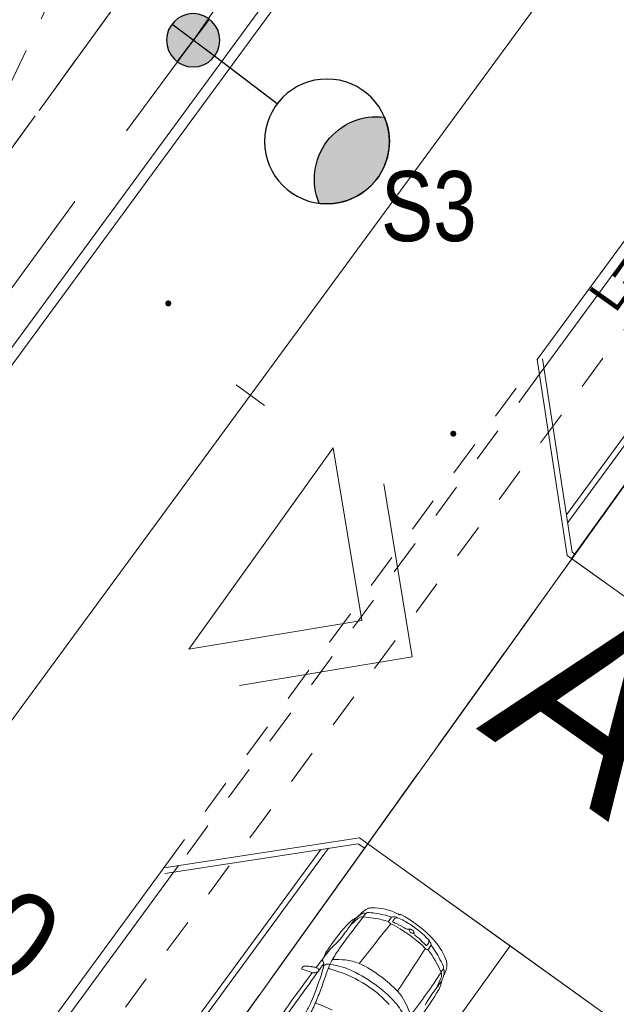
# Model space of a CAD drawing. Header units: metres. Extents: x 6541766 to 6542178, y 5894743 to 5895314.
# Tile 35 of 77: x 6541932 to 6541940, y 5895200 to 5895214. Entities that reach past the tile are written whole.
import ezdxf

# ---------------------------------------------------------------- set-up
doc = ezdxf.new("R2010")
doc.units = ezdxf.units.M
for name, pattern in [('0.5_0.5', [1, 0.5, -0.5]), ('1.5_0.5', [2, 1.5, -0.5]), ('DASHED', [0.75, 0.5, -0.25]), ('egkk-500', [2, 1.5, -0.5]), ('egug-500', [1, 0.5, -0.5])]:
    doc.linetypes.add(name, pattern=pattern)
for name, color, linetype in [('217-kontur klasyfikacyjny', 7, 'Continuous'), ('218-kontur użytku gruntowego', 7, 'Continuous'), ('219-działka ewidencyjna', 7, 'Continuous'), ('_dr_krawężnik najazdowy 15x22', 214, '0.5_0.5'), ('_dr_krawężnik wystający 15x30', 214, 'Continuous'), ('C-DROGI-SYTUACJA-ETYKIETY', 7, 'Continuous'), ('jezdnia', 7, 'Continuous')]:
    doc.layers.add(name, color=color, linetype=linetype)
for name, color, linetype, lineweight in [('_dr opis', 7, 'Continuous', 25), ('_dr_obrzeże 8x30', 210, 'Continuous', 30), ('_dr_ścieki kd', 36, 'Continuous', 30), ('A-DODATKOWE', 7, 'Continuous', 5), ('A-OZNACZENIA', 7, 'Continuous', 15), ('A-PZT', 4, 'Continuous', 9), ('IE - Kable projektowane', 1, 'DASHED', 20), ('IE - podklad', 8, 'Continuous', 9), ('IE - SŁUP', 1, 'Continuous', 30), ('IE - SŁUP 150W', 1, 'Continuous', 30)]:
    doc.layers.add(name, color=color, linetype=linetype, lineweight=lineweight)
doc.styles.add('ARIAL', font='arial.ttf')
doc.styles.add('MtXpl_Arial20', font='arial.ttf', dxfattribs={"height": 0.2})
doc.styles.add('MtXpl_Arial27', font='arial.ttf', dxfattribs={"height": 0.2})

# ---------------------------------------------------------------- blocks, each defined once
blk = doc.blocks.new('blok - sanitarne pzt chelmza ng')
at = {"layer": '_dr_ścieki kd', "linetype": '0.5_0.5', "lineweight": 9}
blk.add_line((6542419.067, 5895180.69), (6542445.412, 5895216.467), dxfattribs=at)
at = {"layer": '_dr_ścieki kd', "linetype": '0.5_0.5', "lineweight": 9, "style": 'MtXpl_Arial20'}
blk.add_text('L=44,4m i=4,08%', height=0.5, rotation=54.6415, dxfattribs=at).set_placement((6542440.296, 5895209.908))
blk = doc.blocks.new('blok - podklad szary rfqfqw')
at = {"color": 8, "lineweight": 9}
blk.add_line((6541939.923, 5895215.343), (6541917.87, 5895185.315), dxfattribs=at)
at = {"color": 8, "linetype": 'ByBlock', "lineweight": 9}
for p, q in [((6541935.283, 5895208.603), (6541934.88, 5895208.899)), ((6541936.694, 5895201.304), (6541936.91, 5895201.273)), ((6541936.91, 5895201.273), (6541937.054, 5895201.237))]:
    blk.add_line(p, q, dxfattribs=at)
for centre, radius, start, end in [((6541936.952, 5895201.05), 0.418, 117.8651, 132.4463), ((6541936.809, 5895201.307), 0.124, 89.3876, 115.1608), ((6541936.825, 5895200.626), 0.806, 62.8831, 91.0116), ((6541947.413, 5895192.97), 13.578, 142.1364, 144.3528), ((6541936.772, 5895200.918), 0.411, 119.9081, 131.0514), ((6541937.727, 5895199.971), 1.715, 130.3186, 135.425), ((6541937.208, 5895200.723), 0.835, 138.3678, 144.519), ((6541936.4, 5895201.579), 0.348, 298.8137, 309.5028), ((6541936.864, 5895200.999), 0.395, 117.7941, 135.0941), ((6541936.691, 5895201.186), 0.118, 88.842, 128.3006), ((6541935.714, 5895202.276), 1.325, 313.193, 316.1665), ((6541936.709, 5895201.305), 0.0527, 64.9374, 123.6119), ((6541936.972, 5895201.125), 0.331, 136.6022, 147.2258), ((6541936.757, 5895201.326), 0.0372, 93.5481, 134.4924), ((6541936.77, 5895200.948), 0.415, 77.8333, 92.0894), ((6541936.641, 5895199.829), 1.541, 72.5844, 81.9257), ((6541937.285, 5895201.11), 0.264, 135.9814, 151.1173), ((6541937.119, 5895201.269), 0.0338, 100.8259, 135.8492), ((6541937.128, 5895201.18), 0.124, 61.0521, 96.8218), ((6541937.128, 5895201.238), 0.0108, 157.5747, 246.8018), ((6541937.219, 5895201.193), 0.113, 130.9944, 154.3477), ((6541937.174, 5895201.247), 0.0425, 72.0732, 133.262), ((6541936.879, 5895200.497), 0.849, 55.4943, 68.6532), ((6541937.277, 5895201.509), 0.186, 242.7824, 249.7674), ((6541937.216, 5895201.348), 0.0144, 258.054, 300.8235), ((6541937.227, 5895201.328), 0.00831, 63.1718, 114.7213), ((6541936.478, 5895199.872), 1.646, 42.5612, 62.7938), ((6541938.406, 5895199.389), 2.647, 135.9816, 146.952), ((6541932.615, 5895203.837), 4.714, 323.8874, 326.1038), ((6542221.828, 5894974.524), 363.952, 141.47674, 141.59101), ((6541937.062, 5895201.233), 0.0088, 155.8444, 237.097), ((6541937.321, 5895201.585), 0.446, 233.5991, 238.4586), ((6541933.537, 5895194.705), 7.407, 60.1615, 61.3505), ((6541937.596, 5895202.105), 0.996, 241.6842, 245.1664), ((6541936.887, 5895200.538), 0.724, 54.9751, 66.349), ((6541936.209, 5895199.445), 1.966, 45.7503, 58.9825), ((6541937.326, 5895201.168), 0.0435, 238.119, 288.635), ((6541937.357, 5895201.066), 0.0632, 50.6119, 106.4846), ((6541937.37, 5895201.107), 0.02, 83.3652, 157.0964), ((6541937.384, 5895201.111), 0.0319, 172.6381, 215.0963), ((6541936.517, 5895199.901), 1.546, 43.9571, 56.9682), ((6541937.371, 5895201.075), 0.048, 10.6052, 56.2407), ((6541935.258, 5895201.945), 1.464, 312.8019, 322.7354), ((6541937.4, 5895201.122), 0.0514, 214.7228, 270.8567), ((6541937.4, 5895201.087), 0.0164, 270.8398, 10.8309), ((6541937.25, 5895201.048), 0.172, 4.773, 12.0486), ((6541937.452, 5895201.063), 0.0303, 181.6831, 228.1178), ((6541936.877, 5895200.302), 0.924, 44.3266, 53.1057), ((6541937.586, 5895200.955), 0.0473, 324.0072, 23.2406), ((6541937.546, 5895200.889), 0.119, 8.9431, 45.4737), ((6541936.986, 5895200.333), 0.96, 22.8174, 42.7972), ((6541936.415, 5895200.654), 0.289, 142.0881, 164.3172), ((6541936.713, 5895200.389), 0.666, 133.6215, 143.9412), ((6541940.94, 5895197.639), 5.597, 144.5769, 146.4868), ((6541886.968, 5895233.303), 60.122, 326.63997, 327.33455), ((6541938.073, 5895201.46), 0.742, 223.7776, 229.3512), ((6541937.639, 5895200.91), 0.0812, 224.8753, 247.072), ((6541937.596, 5895200.905), 0.00955, 230.9943, 320.6399), ((6541937.467, 5895201.021), 0.184, 318.1155, 329.1809), ((6541937.612, 5895200.848), 0.0134, 248.4793, 333.0163), ((6541936.537, 5895199.994), 1.369, 22.1141, 37.9401), ((6541942.469, 5895197.44), 5.92, 144.2967, 144.9222), ((6541937.648, 5895200.904), 0.0162, 326.0264, 12.6783), ((6541936.533, 5895200.052), 1.412, 25.6847, 36.8524), ((6541940.886, 5895197.07), 5.997, 141.7745, 144.1975), ((6541936.04, 5895200.625), 0.0912, 7.2377, 45.1792), ((6541936.889, 5895200.346), 0.725, 148.0666, 157.5048), ((6541936.283, 5895198.973), 1.721, 84.8565, 90.9939), ((6541936.355, 5895199.949), 0.743, 67.7311, 83.6671), ((6541937.69, 5895200.619), 0.2, 343.5537, 25.5022), ((6541935.859, 5895200.558), 0.0425, 145.5434, 174.7872), ((6541935.822, 5895200.561), 0.00586, 164.7324, 258.8663), ((6541936.25, 5895201.827), 1.343, 251.3648, 252.6388), ((6541935.856, 5895200.559), 0.0396, 108.5071, 144.2294), ((6541935.87, 5895200.478), 0.122, 81.9082, 102.8927), ((6541935.383, 5895198.952), 1.66, 69.4391, 73.7045), ((6541935.881, 5895200.188), 0.411, 79.3998, 89.1213), ((6541931.923, 5895201.805), 4.378, 336.7681, 343.2174), ((6541935.87, 5895200.001), 0.597, 75.2211, 81.5993), ((6541936.004, 5895200.509), 0.0711, 50.5586, 75.4413), ((6541936.027, 5895200.542), 0.0312, 317.6097, 45.1782), ((6541937.541, 5895199.569), 1.769, 142.8915, 147.1095), ((6541935.831, 5895200.639), 0.299, 340.824, 359.504), ((6541936.205, 5895200.506), 0.124, 98.2625, 128.1216), ((6541938.497, 5895199.66), 2.473, 157.0752, 160.7612), ((6541936.193, 5895200.557), 0.0718, 68.3038, 94.561), ((6541936.374, 5895200.922), 0.394, 243.415, 253.5176), ((6541936.066, 5895199.49), 1.144, 63.3416, 82.3301), ((6541931.799, 5895186.442), 14.792, 71.7949, 72.4417), ((6541936.003, 5895199.242), 1.532, 52.0544, 65.5476), ((6541933.958, 5895202.96), 4.562, 327.4968, 328.2759), ((6541937.547, 5895200.505), 0.304, 15.0566, 31.6028), ((6541937.815, 5895200.576), 0.0269, 328.5386, 18.4885), ((6541937.795, 5895200.526), 0.0565, 349.6428, 39.4935), ((6541937.508, 5895200.67), 0.389, 335.9834, 344.0436), ((6541955.244, 5895186.071), 24.084, 143.1734, 145.0354), ((6541981.957, 5895166.957), 56.868, 143.8279, 144.688), ((6541935.984, 5895200.532), 0.0304, 235.7462, 313.3106), ((6541936.019, 5895200.485), 0.0286, 72.6787, 119.8555), ((6541936.029, 5895200.54), 0.0281, 265.6326, 317.9046), ((6541941.326, 5895198.548), 5.511, 159.5356, 161.6852), ((6541935.76, 5895198.824), 1.795, 53.7439, 68.4093), ((6541935.428, 5895198.336), 2.462, 51.9653, 62.1071), ((6541935.922, 5895199.031), 1.749, 43.8106, 54.2161), ((6541930.826, 5895205.032), 8.317, 321.8662, 327.0563), ((6541934.204, 5895201.937), 3.904, 335.082, 337.2296), ((6541937.574, 5895200.529), 0.276, 325.253, 357.1682), ((6541937.682, 5895200.47), 0.13, 340.0721, 17.4278), ((6541938.067, 5895200.306), 0.265, 157.5103, 169.0816), ((6541938.294, 5895200.294), 0.482, 153.2909, 159.3899), ((6541932.034, 5895201.787), 4.33, 336.6155, 339.6317), ((6541935.852, 5895198.959), 1.632, 41.9991, 53.5481), ((6541935.803, 5895198.869), 1.812, 40.8781, 50.933), ((6541934.504, 5895202.17), 3.784, 322.5414, 329.744), ((6541934.843, 5895202.433), 3.606, 322.6997, 325.1346), ((6541937.578, 5895200.388), 0.231, 327.3373, 352.0917), ((6541936.473, 5895199.643), 0.93, 15.8143, 40.1111), ((6541938.841, 5895199.37), 1.431, 142.1557, 151.9497), ((6541934.785, 5895200.587), 1.268, 328.6841, 336.3133), ((6541934.882, 5895200.527), 1.216, 327.8362, 337.8511), ((6541935.74, 5895199.057), 1.047, 60.8709, 75.162), ((6541935.15, 5895198.572), 2.508, 30.4027, 36.2307)]:
    blk.add_arc(centre, radius, start, end, dxfattribs=at)
at = {"color": 8, "linetype": 'Continuous', "lineweight": 9, "extrusion": (0, 0, -1)}
for points in [[(-6541933.878, 5895210.092), (-6541933.91, 5895210.015), (-6541933.91, 5895210.105)], [(-6541933.91, 5895210.105), (-6541933.91, 5895210.015), (-6541933.942, 5895210.028)], [(-6541933.91, 5895210.105), (-6541933.942, 5895210.028), (-6541933.942, 5895210.092)], [(-6541933.878, 5895210.028), (-6541933.878, 5895210.092), (-6541933.865, 5895210.06)], [(-6541933.878, 5895210.092), (-6541933.878, 5895210.028), (-6541933.91, 5895210.015)], [(-6541933.942, 5895210.092), (-6541933.942, 5895210.028), (-6541933.955, 5895210.06)], [(-6541937.948, 5895208.168), (-6541937.948, 5895208.232), (-6541937.935, 5895208.2)], [(-6541937.948, 5895208.232), (-6541937.98, 5895208.155), (-6541937.98, 5895208.245)], [(-6541937.948, 5895208.232), (-6541937.948, 5895208.168), (-6541937.98, 5895208.155)], [(-6541937.98, 5895208.245), (-6541937.98, 5895208.155), (-6541938.012, 5895208.168)], [(-6541937.98, 5895208.245), (-6541938.012, 5895208.168), (-6541938.012, 5895208.232)], [(-6541938.012, 5895208.232), (-6541938.012, 5895208.168), (-6541938.025, 5895208.2)]]:
    blk.add_solid(points, dxfattribs=at)
at = {"layer": '217-kontur klasyfikacyjny', "color": 8, "linetype": 'egkk-500', "lineweight": 9}
for p, q in [((6541925.24, 5895203.44), (6541940.01, 5895223.73)), ((6541949.13, 5895219.61), (6541933.17, 5895197.34))]:
    blk.add_line(p, q, dxfattribs=at)
at = {"layer": '218-kontur użytku gruntowego', "color": 8, "linetype": 'egug-500', "lineweight": 9}
for p, q in [((6541940.01, 5895223.73), (6541925.24, 5895203.44)), ((6541925.24, 5895203.44), (6541940.01, 5895223.73)), ((6541933.17, 5895197.34), (6541949.13, 5895219.61)), ((6541949.13, 5895219.61), (6541933.17, 5895197.34))]:
    blk.add_line(p, q, dxfattribs=at)
at = {"layer": '219-działka ewidencyjna', "color": 8, "linetype": '0.5_0.5', "lineweight": 9}
for p, q in [((6541925.24, 5895203.44), (6541940.01, 5895223.73)), ((6541933.17, 5895197.34), (6541949.13, 5895219.61))]:
    blk.add_line(p, q, dxfattribs=at)
at = {"layer": '_dr_krawężnik najazdowy 15x22', "color": 8, "lineweight": 9}
for p, q in [((6541933.846, 5895202.002), (6541939.177, 5895209.259)), ((6541939.21, 5895209.049), (6541934.057, 5895202.034))]:
    blk.add_line(p, q, dxfattribs=at)
at = {"layer": '_dr_krawężnik wystający 15x30', "color": 8, "lineweight": 9}
for p, q in [((6541937.385, 5895217.208), (6541915.424, 5895187.306)), ((6541937.506, 5895217.119), (6541915.54, 5895187.211)), ((6541939.177, 5895209.259), (6541942.341, 5895213.567)), ((6541939.209, 5895209.049), (6541942.462, 5895213.479)), ((6541920.2, 5895183.419), (6541933.847, 5895202.002)), ((6541920.316, 5895183.324), (6541934.057, 5895202.034))]:
    blk.add_line(p, q, dxfattribs=at)
at = {"layer": '_dr_obrzeże 8x30', "color": 8, "lineweight": 9}
for p, q in [((6541939.597, 5895207.044), (6541943.671, 5895212.591)), ((6541939.615, 5895206.932), (6541943.736, 5895212.543)), ((6541939.177, 5895209.259), (6541939.605, 5895206.463)), ((6541939.256, 5895209.271), (6541939.679, 5895206.508)), ((6541939.605, 5895206.463), (6541939.675, 5895206.412)), ((6541939.679, 5895206.508), (6541939.722, 5895206.477)), ((6541933.847, 5895202.002), (6541936.643, 5895202.43)), ((6541936.643, 5895202.43), (6541936.758, 5895202.346)), ((6541921.481, 5895182.376), (6541936.087, 5895202.264)), ((6541921.543, 5895182.326), (6541936.199, 5895202.281)), ((6541933.86, 5895201.923), (6541936.623, 5895202.346)), ((6541936.623, 5895202.346), (6541936.71, 5895202.282))]:
    blk.add_line(p, q, dxfattribs=at)
at = {"layer": 'A-DODATKOWE', "color": 8, "lineweight": 9, "transparency": 33554687}
for p, q in [((6541936.265, 5895208), (6541934.205, 5895205.126)), ((6541936.672, 5895205.533), (6541936.265, 5895208)), ((6541934.205, 5895205.126), (6541936.672, 5895205.533))]:
    blk.add_line(p, q, dxfattribs=at)
at = {"layer": 'A-DODATKOWE', "color": 8, "lineweight": 9}
for p, q in [((6541937.395, 5895205.015), (6541936.988, 5895207.482)), ((6541934.928, 5895204.607), (6541937.395, 5895205.015))]:
    blk.add_line(p, q, dxfattribs=at)
at = {"layer": 'A-OZNACZENIA', "color": 8, "linetype": 'DASHED', "lineweight": 9, "ltscale": 5}
blk.add_line((6541933.17, 5895197.34), (6541949.13, 5895219.61), dxfattribs=at)
at = {"layer": 'A-PZT', "color": 8, "lineweight": 9}
for p, q in [((6541942.583, 5895210.479), (6541939.669, 5895206.417)), ((6541936.758, 5895202.346), (6541939.675, 5895206.412)), ((6541939.669, 5895206.417), (6541941.7, 5895204.96)), ((6541939.675, 5895206.412), (6541951.981, 5895197.584)), ((6541936.758, 5895202.346), (6541933.845, 5895198.282)), ((6541938.79, 5895200.89), (6541936.758, 5895202.346)), ((6541949.606, 5895193.138), (6541936.758, 5895202.346)), ((6541935.877, 5895196.826), (6541938.79, 5895200.89)), ((6541938.79, 5895200.89), (6541935.877, 5895196.826)), ((6541940.822, 5895199.433), (6541938.79, 5895200.89))]:
    blk.add_line(p, q, dxfattribs=at)
at = {"layer": 'jezdnia', "color": 8, "linetype": '1.5_0.5', "lineweight": 9}
blk.add_line((6541936.16, 5895222.71), (6541930.85, 5895211.5), dxfattribs=at)
at = {"layer": '_dr opis', "color": 8, "lineweight": 9, "style": 'MtXpl_Arial27'}
blk.add_text('A          A', height=2.5, rotation=324.8573, dxfattribs=at).set_placement((6541928.459, 5895210.919))
at = {"layer": 'C-DROGI-SYTUACJA-ETYKIETY', "color": 8, "lineweight": 9, "insert": (6541930.605, 5895202.656), "char_height": 1.25, "attachment_point": 2, "rotation": 323.7055}
blk.add_mtext('0+100', dxfattribs=at)
blk = doc.blocks.new('slup pojedynczy')
at = {"layer": 'IE - SŁUP 150W', "ltscale": 0.75}
h = blk.add_hatch(color=256, dxfattribs=at)
edge = h.paths.add_edge_path()
edge.add_arc((4596208.008, 5925834.047), 0.338, 0, 360)
h = blk.add_hatch(color=256, dxfattribs=at)
edge = h.paths.add_edge_path()
edge.add_arc((4596208.008, 5925831.126), 0.792, 30, 150)
edge.add_arc((4596208.008, 5925831.918), 0.792, 210, 330)
for p, q in [((4596208.008, 5925833.71), (4596208.008, 5925834.385)), ((4596207.671, 5925834.047), (4596208.346, 5925834.047)), ((4596208.008, 5925832.71), (4596208.008, 5925833.71))]:
    blk.add_line(p, q, dxfattribs=at)
for centre, radius in [((4596208.008, 5925834.047), 0.338), ((4596208.008, 5925831.918), 0.792)]:
    blk.add_circle(centre, radius, dxfattribs=at)
for centre, start, end in [((4596208.008, 5925831.126), 30, 150), ((4596208.008, 5925831.918), 210, 330)]:
    blk.add_arc(centre, 0.792, start, end, dxfattribs=at)

msp = doc.modelspace()

# ---------------------------------------------------------------- linework, layer by layer
at = {"layer": 'IE - Kable projektowane', "ltscale": 5, "elevation": 86.721, "flags": 128}
msp.add_lwpolyline([(6541833.98, 5895004.719), (6541844.45, 5895015.909), (6541847.536, 5895026.936), (6541844.647, 5895027.745), (6541850.191, 5895047.556), (6541855.456, 5895066.4), (6541859.255, 5895078.955), (6541849.56, 5895085.473), (6541866.549, 5895115.048), (6541880.962, 5895141.429), (6541891.902, 5895161.39), (6541896.707, 5895167.147), (6541916.525, 5895189.657), (6541934.268, 5895213.82), (6541940.817, 5895223.302), (6541948.852, 5895239.982), (6541958.583, 5895268.41)], dxfattribs=at)

# ---------------------------------------------------------------- block references
at = {"layer": '_dr_ścieki kd', "lineweight": 9}
msp.add_blockref('blok - sanitarne pzt chelmza ng', (-500, 0), dxfattribs=at)
at = {"layer": 'IE - podklad'}
msp.add_blockref('blok - podklad szary rfqfqw', (0, 0), dxfattribs=at)
at = {"layer": 'IE - SŁUP', "xscale": -1.125, "yscale": 1.125, "zscale": 1.125, "rotation": 52.91467287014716}
msp.add_blockref('slup pojedynczy', (14978079.478, 6000144.342), dxfattribs=at)

# ---------------------------------------------------------------- texts
at = {"layer": 'IE - SŁUP', "style": 'ARIAL', "width": 0.8}
msp.add_text('S3', height=1, dxfattribs=at).set_placement((6541936.947, 5895210.949))

doc.saveas('drawing.dxf')
